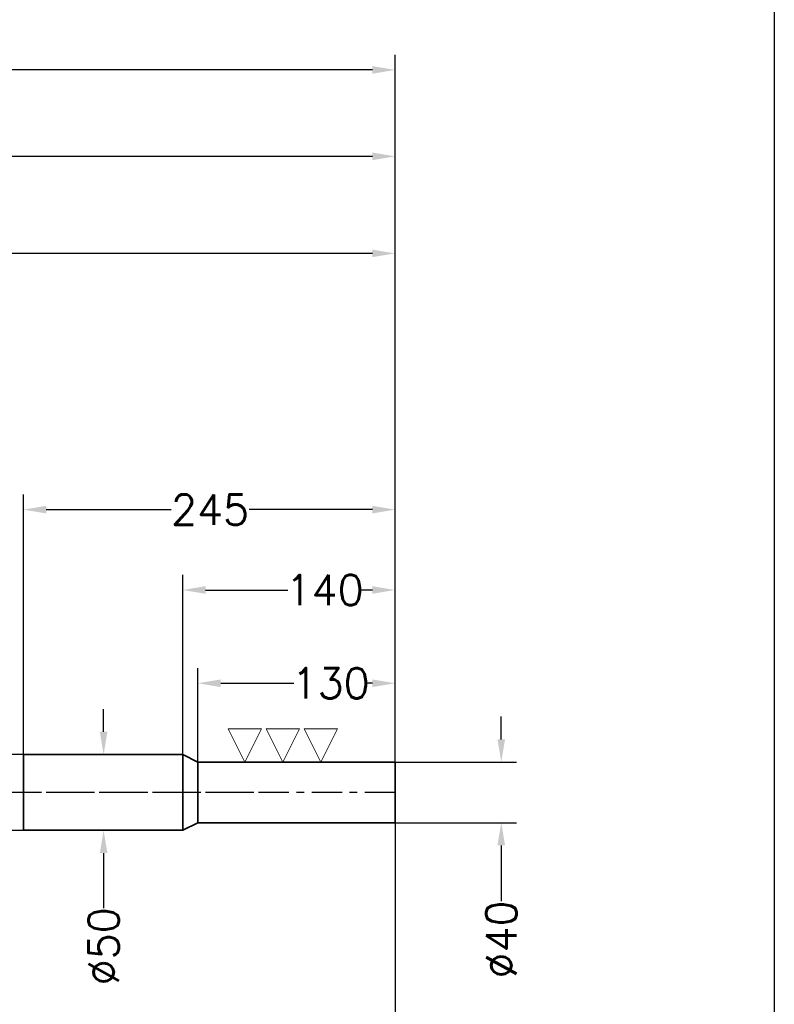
# Model space of a CAD drawing. Header units: millimetres. Extents: x -21605 to -18670, y -21786 to -19786.
# Tile 4 of 5: x -19303 to -18805, y -21138 to -20488. Entities that reach past the tile are written whole.
import ezdxf

# ---------------------------------------------------------------- set-up
doc = ezdxf.new("R2010")
doc.units = ezdxf.units.MM
doc.header["$LTSCALE"] = 5
doc.header["$PDMODE"] = 34
doc.header["$PDSIZE"] = 3
doc.linetypes.add('CENTER', pattern=[7, 4, -1, 1, -1])
for name, color, linetype in [('Blade', 1, 'Continuous'), ('center', 6, 'CENTER'), ('RAMME', 7, 'Continuous')]:
    doc.layers.add(name, color=color, linetype=linetype)
doc.layers.add('DIMS', color=7, linetype='Continuous', lineweight=15)
doc.layers.add('STOCK', color=5, linetype='Continuous', lineweight=35)
doc.styles.add('ROMANS', font='romans')
doc.dimstyles.new('Text 20', dxfattribs={"dimtxt": 20, "dimasz": 15, "dimexe": 10, "dimexo": 0, "dimgap": 0, "dimtad": 0, "dimdsep": 46, "dimtxsty": 'ROMANS', "dimcen": 10, "dimazin": 2, "dimtfac": 0.65, "dimtofl": 0, "dimtmove": 0, "dimatfit": 0, "dimfxl": 1, "dimtolj": 1, "dimarcsym": 0})

# ---------------------------------------------------------------- blocks, each defined once
blk = doc.blocks.new('RUD30')
at = {"layer": 'center'}
blk.add_line((946.9, 0), (-972.3, 0), dxfattribs=at)
blk = doc.blocks.new('*D5')
at = {"layer": 'DEFPOINTS', "color": 0, "transparency": 16777216}
for p in [(-19055.19, -20521.4), (-19055.19, -20977.9), (-20945.19, -20997.9)]:
    blk.add_point(p, dxfattribs=at)
at = {"layer": 'DIMS', "color": 0, "lineweight": -2, "transparency": 16777216}
for p, q in [((-20945.19, -20997.9), (-20945.19, -20511.4)), ((-19055.19, -20977.9), (-19055.19, -20511.4)), ((-20930.19, -20521.4), (-19802, -20521.4)), ((-19070.19, -20521.4), (-19734.38, -20521.4))]:
    blk.add_line(p, q, dxfattribs=at)
at = {"layer": 'DIMS', "color": 0, "transparency": 16777216}
for points in [[(-20930.19, -20518.9), (-20930.19, -20523.9), (-20945.19, -20521.4)], [(-19070.19, -20518.9), (-19070.19, -20523.9), (-19055.19, -20521.4)]]:
    blk.add_solid(points, dxfattribs=at)
at = {"layer": 'DIMS', "color": 0, "transparency": 16777216, "insert": (-19768.19, -20521.4), "char_height": 20, "attachment_point": 5, "style": 'ROMANS'}
blk.add_mtext('\\A1;1890', dxfattribs=at)
blk = doc.blocks.new('*D8')
at = {"layer": 'DEFPOINTS', "color": 0, "transparency": 16777216}
for p in [(-20115.19, -20578.4), (-20115.19, -20966.4), (-19055.19, -20977.9)]:
    blk.add_point(p, dxfattribs=at)
at = {"layer": 'DIMS', "color": 0, "lineweight": -2, "transparency": 16777216}
for p, q in [((-20115.19, -20966.4), (-20115.19, -20568.4)), ((-19055.19, -20977.9), (-19055.19, -20568.4)), ((-20100.19, -20578.4), (-19391.13, -20578.4)), ((-19070.19, -20578.4), (-19323.51, -20578.4))]:
    blk.add_line(p, q, dxfattribs=at)
at = {"layer": 'DIMS', "color": 0, "transparency": 16777216}
for points in [[(-20100.19, -20575.9), (-20100.19, -20580.9), (-20115.19, -20578.4)], [(-19070.19, -20575.9), (-19070.19, -20580.9), (-19055.19, -20578.4)]]:
    blk.add_solid(points, dxfattribs=at)
at = {"layer": 'DIMS', "color": 0, "transparency": 16777216, "insert": (-19357.32, -20578.4), "char_height": 20, "attachment_point": 5, "style": 'ROMANS'}
blk.add_mtext('\\A1;1060', dxfattribs=at)
blk = doc.blocks.new('*D9')
at = {"layer": 'DEFPOINTS', "color": 0, "transparency": 16777216}
for p in [(-19730.19, -20642.4), (-19730.19, -20966.4), (-19055.19, -20977.9)]:
    blk.add_point(p, dxfattribs=at)
at = {"layer": 'DIMS', "color": 0, "lineweight": -2, "transparency": 16777216}
for p, q in [((-19730.19, -20966.4), (-19730.19, -20632.4)), ((-19055.19, -20977.9), (-19055.19, -20632.4)), ((-19715.19, -20642.4), (-19390.15, -20642.4)), ((-19070.19, -20642.4), (-19339.67, -20642.4))]:
    blk.add_line(p, q, dxfattribs=at)
at = {"layer": 'DIMS', "color": 0, "transparency": 16777216}
for points in [[(-19715.19, -20639.9), (-19715.19, -20644.9), (-19730.19, -20642.4)], [(-19070.19, -20639.9), (-19070.19, -20644.9), (-19055.19, -20642.4)]]:
    blk.add_solid(points, dxfattribs=at)
at = {"layer": 'DIMS', "color": 0, "transparency": 16777216, "insert": (-19364.91, -20642.4), "char_height": 20, "attachment_point": 5, "style": 'ROMANS'}
blk.add_mtext('\\A1;675', dxfattribs=at)
blk = doc.blocks.new('*D10')
at = {"layer": 'DEFPOINTS', "color": 0, "transparency": 16777216}
for p in [(-19185.19, -20925.9), (-19185.19, -20977.9), (-19055.19, -20977.9)]:
    blk.add_point(p, dxfattribs=at)
at = {"layer": 'DIMS', "color": 0, "lineweight": -2, "transparency": 16777216}
for p, q in [((-19185.19, -20977.9), (-19185.19, -20915.9)), ((-19055.19, -20977.9), (-19055.19, -20915.9)), ((-19170.19, -20925.9), (-19121.98, -20925.9)), ((-19070.19, -20925.9), (-19073.41, -20925.9))]:
    blk.add_line(p, q, dxfattribs=at)
at = {"layer": 'DIMS', "color": 0, "transparency": 16777216}
for points in [[(-19170.19, -20923.4), (-19170.19, -20928.4), (-19185.19, -20925.9)], [(-19070.19, -20923.4), (-19070.19, -20928.4), (-19055.19, -20925.9)]]:
    blk.add_solid(points, dxfattribs=at)
at = {"layer": 'DIMS', "color": 0, "transparency": 16777216, "insert": (-19097.69, -20925.9), "char_height": 20, "attachment_point": 5, "style": 'ROMANS'}
blk.add_mtext('\\A1;130', dxfattribs=at)
blk = doc.blocks.new('*D11')
at = {"layer": 'DEFPOINTS', "color": 0, "transparency": 16777216}
for p in [(-19195.19, -20864.4), (-19195.19, -20972.9), (-19055.19, -20977.9)]:
    blk.add_point(p, dxfattribs=at)
at = {"layer": 'DIMS', "color": 0, "lineweight": -2, "transparency": 16777216}
for p, q in [((-19195.19, -20972.9), (-19195.19, -20854.4)), ((-19055.19, -20977.9), (-19055.19, -20854.4)), ((-19180.19, -20864.4), (-19125.98, -20864.4)), ((-19070.19, -20864.4), (-19077.41, -20864.4))]:
    blk.add_line(p, q, dxfattribs=at)
at = {"layer": 'DIMS', "color": 0, "transparency": 16777216}
for points in [[(-19180.19, -20861.9), (-19180.19, -20866.9), (-19195.19, -20864.4)], [(-19070.19, -20861.9), (-19070.19, -20866.9), (-19055.19, -20864.4)]]:
    blk.add_solid(points, dxfattribs=at)
at = {"layer": 'DIMS', "color": 0, "transparency": 16777216, "insert": (-19101.69, -20864.4), "char_height": 20, "attachment_point": 5, "style": 'ROMANS'}
blk.add_mtext('\\A1;140', dxfattribs=at)
blk = doc.blocks.new('*D12')
at = {"layer": 'DEFPOINTS', "color": 0, "transparency": 16777216}
for p in [(-19300.19, -20811.4), (-19300.19, -20972.9), (-19055.19, -20977.9)]:
    blk.add_point(p, dxfattribs=at)
at = {"layer": 'DIMS', "color": 0, "lineweight": -2, "transparency": 16777216}
for p, q in [((-19300.19, -20972.9), (-19300.19, -20801.4)), ((-19055.19, -20977.9), (-19055.19, -20801.4)), ((-19285.19, -20811.4), (-19202.89, -20811.4)), ((-19070.19, -20811.4), (-19151.46, -20811.4))]:
    blk.add_line(p, q, dxfattribs=at)
at = {"layer": 'DIMS', "color": 0, "transparency": 16777216}
for points in [[(-19285.19, -20808.9), (-19285.19, -20813.9), (-19300.19, -20811.4)], [(-19070.19, -20808.9), (-19070.19, -20813.9), (-19055.19, -20811.4)]]:
    blk.add_solid(points, dxfattribs=at)
at = {"layer": 'DIMS', "color": 0, "transparency": 16777216, "insert": (-19177.18, -20811.4), "char_height": 20, "attachment_point": 5, "style": 'ROMANS'}
blk.add_mtext('\\A1;245', dxfattribs=at)
blk = doc.blocks.new('*D13')
at = {"layer": 'DEFPOINTS', "color": 0, "transparency": 16777216}
for p in [(-19055.19, -20977.9), (-19055.19, -21017.9), (-18985.19, -21017.9)]:
    blk.add_point(p, dxfattribs=at)
at = {"layer": 'DIMS', "color": 0, "lineweight": -2, "transparency": 16777216}
for p, q in [((-18985.19, -20962.9), (-18985.19, -20947.9)), ((-19055.19, -20977.9), (-18975.19, -20977.9)), ((-19055.19, -21017.9), (-18975.19, -21017.9)), ((-18985.19, -21032.9), (-18985.19, -21069.66))]:
    blk.add_line(p, q, dxfattribs=at)
at = {"layer": 'DIMS', "color": 0, "transparency": 16777216}
for points in [[(-18987.69, -20962.9), (-18982.69, -20962.9), (-18985.19, -20977.9)], [(-18987.69, -21032.9), (-18982.69, -21032.9), (-18985.19, -21017.9)]]:
    blk.add_solid(points, dxfattribs=at)
at = {"layer": 'DIMS', "color": 0, "transparency": 16777216, "insert": (-18985.19, -21094.9), "char_height": 20, "attachment_point": 5, "rotation": 90, "style": 'ROMANS'}
blk.add_mtext('\\A1;%%C40', dxfattribs=at)
blk = doc.blocks.new('*D14')
at = {"layer": 'DEFPOINTS', "color": 0, "transparency": 16777216}
for p in [(-19195.19, -20972.9), (-19247.37, -21022.9), (-19195.19, -21022.9)]:
    blk.add_point(p, dxfattribs=at)
at = {"layer": 'DIMS', "color": 0, "lineweight": -2, "transparency": 16777216}
for p, q in [((-19247.37, -20957.9), (-19247.37, -20942.9)), ((-19195.19, -20972.9), (-19257.37, -20972.9)), ((-19195.19, -21022.9), (-19257.37, -21022.9)), ((-19247.37, -21037.9), (-19247.37, -21074.16))]:
    blk.add_line(p, q, dxfattribs=at)
at = {"layer": 'DIMS', "color": 0, "transparency": 16777216}
for points in [[(-19249.87, -20957.9), (-19244.87, -20957.9), (-19247.37, -20972.9)], [(-19249.87, -21037.9), (-19244.87, -21037.9), (-19247.37, -21022.9)]]:
    blk.add_solid(points, dxfattribs=at)
at = {"layer": 'DIMS', "color": 0, "transparency": 16777216, "insert": (-19247.37, -21099.4), "char_height": 20, "attachment_point": 5, "rotation": 90, "style": 'ROMANS'}
blk.add_mtext('\\A1;%%C50', dxfattribs=at)
blk = doc.blocks.new('*D17')
at = {"layer": 'DEFPOINTS', "color": 0, "transparency": 16777216}
for p in [(-20095.19, -20997.9), (-19055.19, -21017.9), (-20095.19, -21356.4)]:
    blk.add_point(p, dxfattribs=at)
at = {"layer": 'DIMS', "color": 0, "lineweight": -2, "transparency": 16777216}
for p, q in [((-20095.19, -20997.9), (-20095.19, -21366.4)), ((-19055.19, -21017.9), (-19055.19, -21366.4)), ((-20080.19, -21356.4), (-19545.5, -21356.4)), ((-19070.19, -21356.4), (-19477.88, -21356.4))]:
    blk.add_line(p, q, dxfattribs=at)
at = {"layer": 'DIMS', "color": 0, "transparency": 16777216}
for points in [[(-20080.19, -21353.9), (-20080.19, -21358.9), (-20095.19, -21356.4)], [(-19070.19, -21353.9), (-19070.19, -21358.9), (-19055.19, -21356.4)]]:
    blk.add_solid(points, dxfattribs=at)
at = {"layer": 'DIMS', "color": 0, "transparency": 16777216, "insert": (-19511.69, -21356.4), "char_height": 20, "attachment_point": 5, "style": 'ROMANS'}
blk.add_mtext('\\A1;1040', dxfattribs=at)
blk = doc.blocks.new('*D20')
at = {"layer": 'DEFPOINTS', "color": 0, "transparency": 16777216}
for p in [(-21061.81, -20804.6), (-20808.62, -20937.89), (-20885.09, -20981.43), (-21067.49, -20997.9), (-19208.29, -20997.9)]:
    blk.add_point(p, dxfattribs=at)
at = {"layer": 'DIMS', "color": 0, "lineweight": -2, "transparency": 16777216}
for start, end in [(95.58472, 124.84125), (10.13963, 39.39616)]:
    blk.add_arc((-20868.64, -20997.9), 84.87, start, end, dxfattribs=at)
at = {"layer": 'DIMS', "color": 0, "transparency": 16777216}
for points in [[(-20915.52, -20930.16), (-20918.73, -20926.32), (-20928.63, -20937.87)], [(-20782.6, -20982.74), (-20787.58, -20983.18), (-20783.77, -20997.9)]]:
    blk.add_solid(points, dxfattribs=at)
at = {"layer": 'DIMS', "color": 0, "transparency": 16777216, "insert": (-20836.14, -20919.49), "char_height": 20, "attachment_point": 5, "rotation": 337.49044, "style": 'ROMANS'}
blk.add_mtext('\\A1;134.98°', dxfattribs=at)
blk = doc.blocks.new('SLETDREJ')
at = {"layer": 'DIMS'}
for p, q in [((-14, 22), (-36, 22)), ((-36, 22), (-25, 0)), ((-14, 22), (-25, 0)), ((-11, 22), (0, 0)), ((11, 22), (-11, 22)), ((11, 22), (0, 0)), ((14, 22), (25, 0)), ((36, 22), (14, 22)), ((36, 22), (25, 0))]:
    blk.add_line(p, q, dxfattribs=at)

msp = doc.modelspace()

# ---------------------------------------------------------------- linework, layer by layer
at = {"layer": 'center'}
msp.add_line((-19055.194, -20997.899), (-20995.194, -20997.899), dxfattribs=at)
at = {"layer": 'RAMME'}
msp.add_line((-18805.194, -19835.899), (-18805.194, -21735.899), dxfattribs=at)
at = {"layer": 'STOCK'}
for p, q in [((-19300.194, -20972.899), (-19730.194, -20966.399)), ((-19300.194, -20972.899), (-19300.194, -20997.899)), ((-19300.194, -20972.899), (-19195.194, -20972.899)), ((-19195.194, -20972.899), (-19185.194, -20977.899)), ((-19195.194, -20972.899), (-19195.194, -21022.899)), ((-19055.194, -20977.899), (-19185.194, -20977.899)), ((-19185.194, -20977.899), (-19185.194, -20997.899)), ((-19055.194, -20997.899), (-19055.194, -20977.899)), ((-19300.194, -21022.899), (-19300.194, -20997.899)), ((-19185.194, -21017.899), (-19185.194, -20997.899)), ((-19055.194, -20997.899), (-19055.194, -21017.899)), ((-19195.194, -21022.899), (-19185.194, -21017.899)), ((-19055.194, -21017.899), (-19185.194, -21017.899)), ((-19300.194, -21022.899), (-19730.194, -21029.399)), ((-19300.194, -21022.899), (-19195.194, -21022.899))]:
    msp.add_line(p, q, dxfattribs=at)

# ---------------------------------------------------------------- block references
at = {"layer": 'Blade'}
msp.add_blockref('RUD30', (-20095.194, -20997.899), dxfattribs=at)
at = {"layer": 'DIMS'}
msp.add_blockref('SLETDREJ', (-19129.194, -20977.899), dxfattribs=at)

# ---------------------------------------------------------------- dimensions: what is measured, and where the dimension line sits
for base, p1, p2, picture, middle in [((-19055.194, -20521.399), (-20945.194, -20997.899), (-19055.194, -20977.899), '*D5', (-19768.194, -20521.399)), ((-20115.194, -20578.399), (-19055.194, -20977.899), (-20115.194, -20966.399), '*D8', (-19357.324, -20578.399)), ((-19730.194, -20642.399), (-19055.194, -20977.899), (-19730.194, -20966.399), '*D9', (-19364.909, -20642.399)), ((-19300.194, -20811.399), (-19055.194, -20977.899), (-19300.194, -20972.899), '*D12', (-19177.177, -20811.399)), ((-19195.194, -20864.399), (-19055.194, -20977.899), (-19195.194, -20972.899), '*D11', (-19101.694, -20864.399)), ((-19185.194, -20925.899), (-19055.194, -20977.899), (-19185.194, -20977.899), '*D10', (-19097.694, -20925.899)), ((-20095.194, -21356.399), (-19055.194, -21017.899), (-20095.194, -20997.899), '*D17', (-19511.694, -21356.399))]:
    dim = msp.add_linear_dim(base=base, p1=p1, p2=p2, dimstyle='Text 20', dxfattribs=at)
    dim.commit()
    dim.dimension.update_dxf_attribs({"geometry": picture, "text_midpoint": middle, "dimtype": 160})
dim = msp.add_angular_dim_2l(base=(-20808.617, -20937.893), line1=((-19208.294, -20997.899), (-21067.494, -20997.899)), line2=((-20885.09, -20981.434), (-21061.808, -20804.599)), dimstyle='Text 20', dxfattribs=at)
dim.commit()
dim.dimension.update_dxf_attribs({"geometry": '*D20', "text_midpoint": (-20836.145, -20919.494)})
for base, p1, p2, picture, middle in [((-19247.369, -21022.899), (-19195.194, -20972.899), (-19195.194, -21022.899), '*D14', (-19247.369, -21099.399)), ((-18985.194, -21017.899), (-19055.194, -20977.899), (-19055.194, -21017.899), '*D13', (-18985.194, -21094.899))]:
    dim = msp.add_linear_dim(base=base, p1=p1, p2=p2, angle=90, text='%%C<>', dimstyle='Text 20', dxfattribs=at)
    dim.commit()
    dim.dimension.update_dxf_attribs({"geometry": picture, "text_midpoint": middle, "dimtype": 160})

doc.saveas('drawing.dxf')
